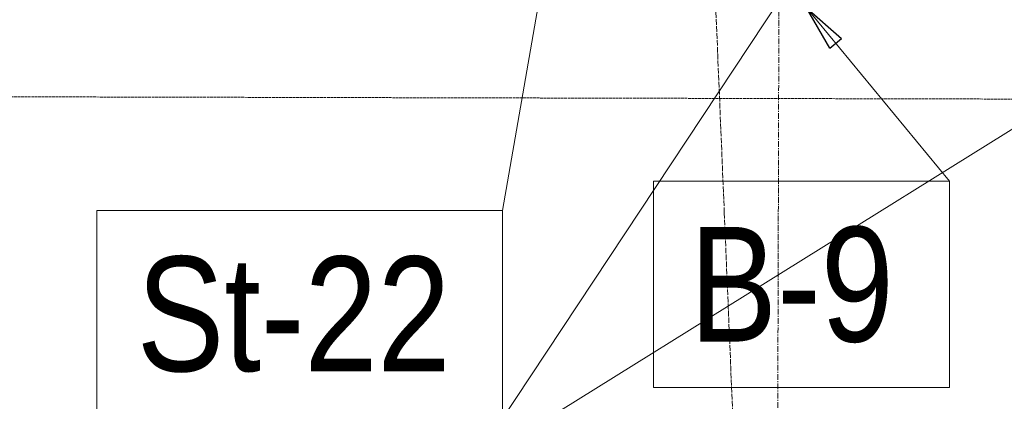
# Model space of a CAD drawing. Header units: millimetres. Extents: x -15129 to 9171, y -18789 to 5877.
# Tile 20 of 256: x -10104 to -9030, y -17235 to -16819. Entities that reach past the tile are written whole.
import ezdxf

# ---------------------------------------------------------------- set-up
doc = ezdxf.new("R2010")
doc.units = ezdxf.units.MM
for name, pattern in [('ACAD_ISO02W100', [15, 12, -3]), ('ACAD_ISO04W100', [30, 24, -3, 0, -3]), ('CENTER', [50.8, 31.75, -6.35, 6.35, -6.35])]:
    doc.linetypes.add(name, pattern=pattern)
for name, color, linetype in [('AS_DIM_ON', 7, 'Continuous'), ('AS_Sciany betonowe', 252, 'Continuous'), ('AS_Siatki', 72, 'Continuous')]:
    doc.layers.add(name, color=color, linetype=linetype)
doc.styles.add('Arial Narrow', font='ARIALN.TTF', dxfattribs={"height": 5})

msp = doc.modelspace()

# ---------------------------------------------------------------- linework, layer by layer
at = {"color": 5, "linetype": 'CENTER', "lineweight": 13, "ltscale": 0.2}
msp.add_line((-9270.2, -14644.6), (-9278.6, -17725.9, 38010), dxfattribs=at)
at = {"color": 7, "lineweight": 13}
for p, q in [((-9523.9, -16719.7), (-9577.7, -17026.8)), ((-9246, -16805.7), (-9090.1, -16994.5))]:
    msp.add_line(p, q, dxfattribs=at)
at = {"color": 0, "linetype": 'ByBlock', "lineweight": -2}
for p, q in [((-9220.6, -16849.6), (-9246, -16805.7)), ((-9246, -16805.7), (-9207.7, -16839)), ((-9220.6, -16849.6), (-9207.7, -16839))]:
    msp.add_line(p, q, dxfattribs=at)
at = {"color": 7, "lineweight": 13}
for points in [[(-9412.9, -17219.5), (-9090.1, -17219.5), (-9090.1, -16994.5), (-9412.9, -16994.5), (-9412.9, -17219.5)], [(-10020, -17251.8), (-9577.7, -17251.8), (-9577.7, -17026.8), (-10020, -17026.8), (-10020, -17251.8)]]:
    msp.add_lwpolyline(points, dxfattribs=at)
at = {"layer": 'AS_DIM_ON', "color": 7, "lineweight": 13}
for p in [(-9131, -16579), (-8446.6, -16580)]:
    msp.add_line(p, (-9611.9, -17305.3), dxfattribs=at)
at = {"layer": 'AS_Sciany betonowe', "color": 145, "linetype": 'ACAD_ISO02W100', "lineweight": 13, "ltscale": 0.25}
msp.add_line((-11227.7, -16900.2), (110.1, -16925.8), dxfattribs=at)
at = {"layer": 'AS_Siatki', "color": 20, "linetype": 'ACAD_ISO04W100', "lineweight": 13, "ltscale": 0.25}
for q in [(-10009.1, -894.7), (-9335.6, -17029.2), (-9325.2, -17279)]:
    msp.add_line((-9335.6, -17029.2), q, dxfattribs=at)

# ---------------------------------------------------------------- texts
at = {"color": 7, "lineweight": 13, "style": 'Arial Narrow'}
for s, p in [('B-9', (-9373.5, -17169.5)), ('St-22', (-9976.5, -17201.8))]:
    msp.add_text(s, height=125, dxfattribs=at).set_placement(p)

doc.saveas('drawing.dxf')
